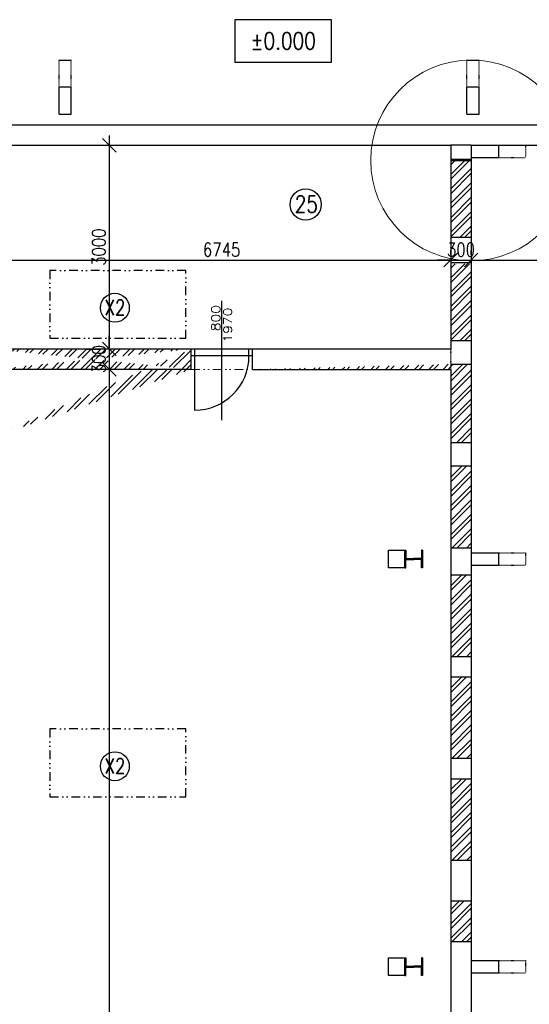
# Model space of a CAD drawing. Header units: millimetres. Extents: x -637441 to -130928, y -380379 to -53767.
# Tile 69 of 193: x -587601 to -580102, y -154813 to -140320. Entities that reach past the tile are written whole.
import ezdxf
from ezdxf.enums import TextEntityAlignment as Align

# ---------------------------------------------------------------- set-up
doc = ezdxf.new("R2010")
doc.units = ezdxf.units.MM
doc.header["$LTSCALE"] = 10
for name, pattern in [('ACAD_ISO03W100', [30, 12, -18]), ('DIVIDE', [31.75, 12.7, -6.35, 0, -6.35, 0, -6.35]), ('DĚLICÍ', [31.75, 12.7, -6.35, 0, -6.35, 0, -6.35])]:
    doc.linetypes.add(name, pattern=pattern)
for name, color, linetype in [('CK_LEVEL_1', 7, 'Continuous'), ('CKDVERE_POPIS', 7, 'Continuous'), ('I', 3, 'Continuous'), ('Kóty', 7, 'Continuous'), ('Rozhraní materiálů', 7, 'Continuous'), ('SLABĚ', 7, 'Continuous'), ('ZDIVO', 6, 'Continuous'), ('ŠRAFY', 252, 'Continuous')]:
    doc.layers.add(name, color=color, linetype=linetype)
for name, color, linetype, lineweight in [('CKKOTY', 7, 'Continuous', 25), ('CKSTENY_SRAF', 1, 'Continuous', 18), ('CKTEXTY_MALE', 7, 'Continuous', 25)]:
    doc.layers.add(name, color=color, linetype=linetype, lineweight=lineweight)
doc.styles.get("Standard").update_dxf_attribs({"font": 'simplex.shx', "width": 0.8})
doc.dimstyles.new('Kopie z cadkon', dxfattribs={"dimscale": 100, "dimtxt": 2.5, "dimasz": 2.5, "dimexe": 1.768, "dimexo": 5, "dimgap": 0.666, "dimtad": 1, "dimdec": 0, "dimrnd": 1, "dimdsep": 46, "dimtxsty": 'Standard', "dimblk1": 'OBLIQUE', "dimblk2": 'OBLIQUE', "dimsah": 1, "dimcen": 2, "dimdle": 1.8, "dimazin": 2, "dimtfac": 0.75, "dimtdec": 0, "dimtix": 1, "dimtmove": 2, "dimatfit": 3, "dimfxl": 1, "dimtolj": 1, "dimtzin": 0, "dimarcsym": 0})
pattern_1 = [(45, (-363831.58, -53725.15), (-106.06602, 106.06602), []), (45, (-363760.87, -53725.15), (-106.06602, 106.06602), [])]

# ---------------------------------------------------------------- blocks, each defined once
blk = doc.blocks.new('_OBLIQUE')
at = {"color": 0, "linetype": 'ByBlock'}
blk.add_line((-0.5, -0.5), (0.5, 0.5), dxfattribs=at)
blk = doc.blocks.new('*D706')
at = {"layer": 'CKKOTY', "color": 0, "lineweight": -2}
for p, q in [((-581257, -143776), (-581257, -143718)), ((-588146, -143859), (-581113, -143859)), ((-588002, -144132), (-588002, -144001))]:
    blk.add_line(p, q, dxfattribs=at)
at = {"layer": 'DEFPOINTS', "color": 0}
for p in [(-588002, -143732), (-581257, -143859), (-581257, -144176)]:
    blk.add_point(p, dxfattribs=at)
at = {"layer": 'CKKOTY', "color": 0, "lineweight": -2, "xscale": 200, "yscale": 200, "zscale": 200, "rotation": 180}
blk.add_blockref('_OBLIQUE', (-588002, -143859), dxfattribs=at)
at = {"layer": 'CKKOTY', "color": 0, "lineweight": -2, "xscale": 200, "yscale": 200, "zscale": 200}
blk.add_blockref('_OBLIQUE', (-581257, -143859), dxfattribs=at)
at = {"layer": 'CKKOTY', "color": 0, "insert": (-584629, -143706), "char_height": 200, "attachment_point": 5}
blk.add_mtext('\\A1;6745', dxfattribs=at)
blk = doc.blocks.new('*D707')
at = {"layer": 'CKKOTY', "color": 0, "lineweight": -2}
for p, q in [((-581257, -143776), (-581257, -143718)), ((-580957, -143776), (-580957, -143718)), ((-581257, -143859), (-581457, -143859)), ((-581257, -143859), (-580957, -143859)), ((-580957, -143859), (-580757, -143859))]:
    blk.add_line(p, q, dxfattribs=at)
at = {"layer": 'DEFPOINTS', "color": 0}
for p in [(-580957, -143859), (-581257, -144176), (-580957, -144176)]:
    blk.add_point(p, dxfattribs=at)
at = {"layer": 'CKKOTY', "color": 0, "lineweight": -2, "xscale": 200, "yscale": 200, "zscale": 200}
blk.add_blockref('_OBLIQUE', (-581257, -143859), dxfattribs=at)
at = {"layer": 'CKKOTY', "color": 0, "lineweight": -2, "xscale": 200, "yscale": 200, "zscale": 200, "rotation": 180}
blk.add_blockref('_OBLIQUE', (-580957, -143859), dxfattribs=at)
at = {"layer": 'CKKOTY', "color": 0, "insert": (-581107, -143706), "char_height": 200, "attachment_point": 5}
blk.add_mtext('\\A1;300', dxfattribs=at)
blk = doc.blocks.new('*D708')
at = {"layer": 'CKKOTY', "color": 0, "lineweight": -2}
for p, q in [((-580957, -143776), (-580957, -143718)), ((-581101, -143859), (-562813, -143859)), ((-562957, -144213), (-562957, -144001))]:
    blk.add_line(p, q, dxfattribs=at)
at = {"layer": 'DEFPOINTS', "color": 0}
for p in [(-562957, -143813), (-562957, -143859), (-580957, -144176)]:
    blk.add_point(p, dxfattribs=at)
at = {"layer": 'CKKOTY', "color": 0, "lineweight": -2, "xscale": 200, "yscale": 200, "zscale": 200, "rotation": 180}
blk.add_blockref('_OBLIQUE', (-580957, -143859), dxfattribs=at)
at = {"layer": 'CKKOTY', "color": 0, "lineweight": -2, "xscale": 200, "yscale": 200, "zscale": 200}
blk.add_blockref('_OBLIQUE', (-562957, -143859), dxfattribs=at)
at = {"layer": 'CKKOTY', "color": 0, "insert": (-571957, -143706), "char_height": 200, "attachment_point": 5}
blk.add_mtext('\\A1;18000', dxfattribs=at)
blk = doc.blocks.new('*D718')
at = {"layer": 'CKKOTY', "color": 0, "lineweight": -2}
for p, q in [((-586283, -142024), (-586283, -145312)), ((-586632, -142168), (-586424, -142168)), ((-586632, -145168), (-586424, -145168))]:
    blk.add_line(p, q, dxfattribs=at)
at = {"layer": 'DEFPOINTS', "color": 0}
for p in [(-586232, -142168), (-586283, -145168), (-586232, -145168)]:
    blk.add_point(p, dxfattribs=at)
at = {"layer": 'CKKOTY', "color": 0, "lineweight": -2, "xscale": 200, "yscale": 200, "zscale": 200}
for p, rotation in [((-586283, -142168), 90), ((-586283, -145168), 270)]:
    blk.add_blockref('_OBLIQUE', p, dxfattribs=dict(at, rotation=rotation))
at = {"layer": 'CKKOTY', "color": 0, "insert": (-586436, -143668), "char_height": 200, "attachment_point": 5, "rotation": 90}
blk.add_mtext('\\A1;3000', dxfattribs=at)
blk = doc.blocks.new('*D719')
at = {"layer": 'CKKOTY', "color": 0, "lineweight": -2}
for p, q in [((-586283, -145168), (-586283, -144968)), ((-586632, -145168), (-586424, -145168)), ((-586283, -145168), (-586283, -145468)), ((-586456, -145468), (-586424, -145468)), ((-586283, -145468), (-586283, -145668))]:
    blk.add_line(p, q, dxfattribs=at)
at = {"layer": 'DEFPOINTS', "color": 0}
for p in [(-586232, -145168), (-586283, -145468), (-586056, -145468)]:
    blk.add_point(p, dxfattribs=at)
at = {"layer": 'CKKOTY', "color": 0, "lineweight": -2, "xscale": 200, "yscale": 200, "zscale": 200}
for p, rotation in [((-586283, -145168), 270), ((-586283, -145468), 90)]:
    blk.add_blockref('_OBLIQUE', p, dxfattribs=dict(at, rotation=rotation))
at = {"layer": 'CKKOTY', "color": 0, "insert": (-586436, -145318), "char_height": 200, "attachment_point": 5, "rotation": 90}
blk.add_mtext('\\A1;300', dxfattribs=at)
blk = doc.blocks.new('*D720')
at = {"layer": 'CKKOTY', "color": 0, "lineweight": -2}
for p, q in [((-586283, -145324), (-586283, -172491)), ((-586456, -145468), (-586424, -145468)), ((-586537, -172347), (-586424, -172347))]:
    blk.add_line(p, q, dxfattribs=at)
at = {"layer": 'DEFPOINTS', "color": 0}
for p in [(-586056, -145468), (-586283, -172347), (-586137, -172347)]:
    blk.add_point(p, dxfattribs=at)
at = {"layer": 'CKKOTY', "color": 0, "lineweight": -2, "xscale": 200, "yscale": 200, "zscale": 200}
for p, rotation in [((-586283, -145468), 90), ((-586283, -172347), 270)]:
    blk.add_blockref('_OBLIQUE', p, dxfattribs=dict(at, rotation=rotation))
at = {"layer": 'CKKOTY', "color": 0, "insert": (-586436, -158907), "char_height": 200, "attachment_point": 5, "rotation": 90}
blk.add_mtext('\\A1;26880', dxfattribs=at)
blk = doc.blocks.new('ckheight')
at = {"color": 0, "linetype": 'ByBlock'}
blk.add_lwpolyline([(-28.45, 12.5), (-28.45, -12.5), (28.45, -12.5), (28.45, 12.5)], close=True, dxfattribs=at)
at = {"width": 0.8}
blk.add_attdef('VÝŠKA', text='', height=10, dxfattribs=at).set_placement((0, 0), align=Align.MIDDLE)

msp = doc.modelspace()

# ---------------------------------------------------------------- hatches: boundary and pattern name
at = {"layer": 'CKSTENY_SRAF'}
h = msp.add_hatch(dxfattribs=at)
h.set_pattern_fill('ZDIVO-OBECNE', color=256, scale=50, style=0)
h.set_pattern_definition([(45, (-359566.98, 0), (-106.06602, 106.06602), []), (45, (-359496.27, 0), (-106.06602, 106.06602), [])])
h.paths.add_polyline_path([(-588301.726, -147963.99), (-588001.726, -147963.99), (-588001.726, -149463.99), (-588301.726, -149463.99)])
h.paths.add_polyline_path([(-588301.726, -150963.99), (-588001.726, -150963.99), (-588001.726, -152463.99), (-588301.726, -152463.99)])
h.paths.add_polyline_path([(-588301.726, -153963.99), (-588001.726, -153963.99), (-588001.726, -156463.99), (-588301.726, -156463.99)])
edge = h.paths.add_edge_path()
edge.add_line((-588001.726, -142169.121), (-588301.726, -142169.121))
edge.add_line((-588301.726, -142169.121), (-588301.726, -146463.99))
edge.add_line((-588001.726, -142169.121), (-588001.726, -145167.583))
edge.add_line((-588001.726, -145467.963), (-588001.726, -146463.99))
edge.add_line((-585076.825, -145167.787), (-588001.726, -145167.583))
edge.add_line((-585076.846, -145467.283), (-588001.726, -145467.963))
edge.add_line((-588301.726, -146463.99), (-588001.726, -146463.99))
edge.add_line((-585076.846, -145467.787), (-585076.825, -145167.787))
h = msp.add_hatch(dxfattribs=at)
h.set_pattern_fill('ZDIVO-OBECNE', color=256, scale=50, style=0)
h.set_pattern_definition(pattern_1)
h.paths.add_polyline_path([(-581256.864, -142391.99), (-580956.864, -142391.99), (-580956.864, -143521.99), (-581256.864, -143521.99)])
h = msp.add_hatch(dxfattribs=at)
h.set_pattern_fill('ZDIVO-OBECNE', color=256, scale=50, style=0)
h.set_pattern_definition([(45, (-363831.58, -55245.15), (-106.06602, 106.06602), []), (45, (-363760.87, -55245.15), (-106.06602, 106.06602), [])])
h.paths.add_polyline_path([(-581256.864, -143911.99), (-580956.864, -143911.99), (-580956.864, -145041.99), (-581256.864, -145041.99)])
h = msp.add_hatch(dxfattribs=at)
h.set_pattern_fill('ZDIVO-OBECNE', color=256, scale=50, style=0)
h.set_pattern_definition(pattern_1)
edge = h.paths.add_edge_path()
edge.add_line((-581256.864, -145168.052), (-584176.825, -145167.849))
edge.add_line((-584176.846, -145467.912), (-581256.864, -145467.912))
edge.add_line((-581256.864, -145391.99), (-581256.848, -145168.052))
edge.add_line((-581256.864, -145467.912), (-581256.864, -145391.99))
edge.add_line((-584176.846, -145467.849), (-584176.825, -145167.846))
h = msp.add_hatch(dxfattribs=at)
h.set_pattern_fill('ZDIVO-OBECNE', color=256, scale=50, style=0)
h.set_pattern_definition(pattern_1)
h.paths.add_polyline_path([(-580956.864, -145391.99), (-581256.864, -145391.99), (-581256.864, -146541.99), (-580956.864, -146541.99)])
h = msp.add_hatch(dxfattribs=at)
h.set_pattern_fill('ZDIVO-OBECNE', color=256, scale=50, style=0)
h.set_pattern_definition(pattern_1)
h.paths.add_polyline_path([(-581256.864, -146891.99), (-580956.864, -146891.99), (-580956.864, -148091.99), (-581256.864, -148091.99)])
h = msp.add_hatch(dxfattribs=at)
h.set_pattern_fill('ZDIVO-OBECNE', color=256, scale=50, style=0)
h.set_pattern_definition([(45, (-363831.58, -55325.15), (-106.06602, 106.06602), []), (45, (-363760.87, -55325.15), (-106.06602, 106.06602), [])])
h.paths.add_polyline_path([(-581256.864, -148491.99), (-580956.864, -148491.99), (-580956.864, -149691.99), (-581256.864, -149691.99)])
h = msp.add_hatch(dxfattribs=at)
h.set_pattern_fill('ZDIVO-OBECNE', color=256, scale=50, style=0)
h.set_pattern_definition([(45, (-363831.58, -56825.15), (-106.06602, 106.06602), []), (45, (-363760.87, -56825.15), (-106.06602, 106.06602), [])])
h.paths.add_polyline_path([(-581256.864, -149991.99), (-580956.864, -149991.99), (-580956.864, -151191.99), (-581256.864, -151191.99)])
h = msp.add_hatch(dxfattribs=at)
h.set_pattern_fill('ZDIVO-OBECNE', color=256, scale=50, style=0)
h.set_pattern_definition([(45, (-363831.58, -58325.15), (-106.06602, 106.06602), []), (45, (-363760.87, -58325.15), (-106.06602, 106.06602), [])])
h.paths.add_polyline_path([(-581256.864, -151491.99), (-580956.864, -151491.99), (-580956.864, -152691.99), (-581256.864, -152691.99)])
h = msp.add_hatch(dxfattribs=at)
h.set_pattern_fill('ZDIVO-OBECNE', color=256, scale=50, style=0)
h.set_pattern_definition(pattern_1)
h.paths.add_polyline_path([(-581256.864, -153290.622), (-580956.864, -153290.622), (-580956.864, -153890.622), (-581256.864, -153890.622)])

# ---------------------------------------------------------------- linework, layer by layer
at = {"layer": 'CK_LEVEL_1', "color": 6, "linetype": 'Continuous'}
for p, q in [((-585076.825, -145167.787), (-588001.726, -145167.583)), ((-585076.846, -145467.787), (-585076.825, -145167.787)), ((-584176.846, -145467.849), (-584176.825, -145167.846)), ((-581256.864, -145168.052), (-584176.825, -145167.849)), ((-585076.846, -145467.283), (-588001.726, -145467.963)), ((-584176.846, -145467.912), (-581256.864, -145467.912))]:
    msp.add_line(p, q, dxfattribs=at)
at = {"layer": 'CK_LEVEL_1', "color": 7, "linetype": 'Continuous'}
for p, q in [((-584176.825, -145167.849), (-585076.825, -145167.787)), ((-585026.825, -145167.79), (-585026.888, -146068.79)), ((-585026.825, -145167.79), (-585026.888, -146068.79)), ((-584226.832, -145268.846), (-584226.825, -145167.846)), ((-584176.832, -145268.849), (-585076.832, -145268.787))]:
    msp.add_line(p, q, dxfattribs=at)
msp.add_arc((-585026.832, -145268.79), 800, 269.9960211, 359.9960211, dxfattribs=at)
msp.add_arc((-585026.832, -145268.79), 800, 269.9960211, 359.9960211, dxfattribs=at)
at = {"layer": 'CKSTENY_SRAF'}
for p, q in [((-581256.864, -145391.99), (-581256.848, -145168.052)), ((-581256.864, -145467.912), (-581256.864, -145391.99))]:
    msp.add_line(p, q, dxfattribs=at)
at = {"layer": 'CKSTENY_SRAF', "color": 7, "linetype": 'DIVIDE'}
msp.add_line((-585076.846, -145467.283), (-584176.846, -145467.912), dxfattribs=at)
at = {"layer": 'CKSTENY_SRAF'}
for points in [[(-581256.864, -142391.99), (-580956.864, -142391.99), (-580956.864, -143521.99), (-581256.864, -143521.99)], [(-580956.864, -145391.99), (-581256.864, -145391.99), (-581256.864, -146541.99), (-580956.864, -146541.99)], [(-581256.864, -146891.99), (-580956.864, -146891.99), (-580956.864, -148091.99), (-581256.864, -148091.99)], [(-581256.864, -153290.622), (-580956.864, -153290.622), (-580956.864, -153890.622), (-581256.864, -153890.622)]]:
    msp.add_lwpolyline(points, close=True, dxfattribs=at)
at = {"layer": 'CKSTENY_SRAF', "color": 7}
msp.add_circle((-580956.864, -142391.99), 1477.631, dxfattribs=at)
at = {"layer": 'CKTEXTY_MALE', "linetype": 'DĚLICÍ'}
for points in [[(-585156.864, -144010.133), (-587156.864, -144010.133), (-587156.864, -145010.133), (-585156.864, -145010.133)], [(-585156.864, -150759.121), (-587156.864, -150759.121), (-587156.864, -151759.121), (-585156.864, -151759.121)]]:
    msp.add_lwpolyline(points, close=True, dxfattribs=at)
at = {"layer": 'CKTEXTY_MALE', "color": 7}
msp.add_circle((-583392.337, -143040.112), 229.355, dxfattribs=at)
at = {"layer": 'CKTEXTY_MALE'}
for centre in [(-586200.54, -144560.246), (-586200.54, -151309.233)]:
    msp.add_circle(centre, 212.778, dxfattribs=at)
at = {"layer": 'I'}
for points in [[(-581931.864, -148127.342), (-581931.864, -148387.342), (-581917.864, -148387.342), (-581917.864, -148264.342), (-581801.864, -148264.342)], [(-581931.864, -148387.342), (-581931.864, -148127.342), (-581917.864, -148127.342), (-581917.864, -148250.342), (-581801.864, -148250.342)], [(-581931.864, -148127.342), (-581931.864, -148387.342), (-581917.864, -148387.342), (-581917.864, -148264.342), (-581801.864, -148264.342)], [(-581931.864, -148387.342), (-581931.864, -148127.342), (-581917.864, -148127.342), (-581917.864, -148250.342), (-581801.864, -148250.342)], [(-581671.864, -148127.342), (-581671.864, -148387.342), (-581685.864, -148387.342), (-581685.864, -148264.342), (-581801.864, -148264.342)], [(-581671.864, -148387.342), (-581671.864, -148127.342), (-581685.864, -148127.342), (-581685.864, -148250.342), (-581801.864, -148250.342)], [(-581671.864, -148127.342), (-581671.864, -148387.342), (-581685.864, -148387.342), (-581685.864, -148264.342), (-581801.864, -148264.342)], [(-581671.864, -148387.342), (-581671.864, -148127.342), (-581685.864, -148127.342), (-581685.864, -148250.342), (-581801.864, -148250.342)], [(-581931.864, -154127.342), (-581931.864, -154387.342), (-581917.864, -154387.342), (-581917.864, -154264.342), (-581801.864, -154264.342)], [(-581931.864, -154387.342), (-581931.864, -154127.342), (-581917.864, -154127.342), (-581917.864, -154250.342), (-581801.864, -154250.342)], [(-581931.864, -154127.342), (-581931.864, -154387.342), (-581917.864, -154387.342), (-581917.864, -154264.342), (-581801.864, -154264.342)], [(-581931.864, -154387.342), (-581931.864, -154127.342), (-581917.864, -154127.342), (-581917.864, -154250.342), (-581801.864, -154250.342)], [(-581671.864, -154127.342), (-581671.864, -154387.342), (-581685.864, -154387.342), (-581685.864, -154264.342), (-581801.864, -154264.342)], [(-581671.864, -154387.342), (-581671.864, -154127.342), (-581685.864, -154127.342), (-581685.864, -154250.342), (-581801.864, -154250.342)], [(-581671.864, -154127.342), (-581671.864, -154387.342), (-581685.864, -154387.342), (-581685.864, -154264.342), (-581801.864, -154264.342)], [(-581671.864, -154387.342), (-581671.864, -154127.342), (-581685.864, -154127.342), (-581685.864, -154250.342), (-581801.864, -154250.342)]]:
    msp.add_lwpolyline(points, dxfattribs=at)
at = {"layer": 'Kóty', "ltscale": 50}
msp.add_line((-584626.828, -146214.097), (-584626.871, -144458.191), dxfattribs=at)
at = {"layer": 'Rozhraní materiálů', "color": 6}
msp.add_line((-581256.864, -146588.99), (-581256.864, -146891.99), dxfattribs=at)
at = {"layer": 'SLABĚ', "linetype": 'ACAD_ISO03W100', "ltscale": 0.05}
for p, q in [((-587021.864, -141309.121), (-587021.864, -140909.121)), ((-586841.864, -141309.121), (-586841.864, -140909.121)), ((-581021.864, -141309.121), (-581021.864, -140909.121)), ((-581021.864, -141309.121), (-581021.864, -140909.121)), ((-581021.864, -141309.121), (-581021.864, -140909.121)), ((-580841.864, -141309.121), (-580841.864, -140909.121)), ((-580841.864, -141309.121), (-580841.864, -140909.121)), ((-580841.864, -141309.121), (-580841.864, -140909.121)), ((-580156.864, -142169.121), (-580156.864, -142349.121)), ((-580156.864, -142169.121), (-580156.864, -142349.121)), ((-580556.864, -142349.121), (-580156.864, -142349.121)), ((-580556.864, -142349.121), (-580156.864, -142349.121)), ((-580556.864, -148169.121), (-580156.864, -148169.121)), ((-580156.864, -148169.121), (-580156.864, -148349.121)), ((-580556.864, -148349.121), (-580156.864, -148349.121)), ((-580556.864, -154169.121), (-580156.864, -154169.121)), ((-580156.864, -154169.121), (-580156.864, -154349.121)), ((-580556.864, -154349.121), (-580156.864, -154349.121))]:
    msp.add_line(p, q, dxfattribs=at)
at = {"layer": 'SLABĚ'}
for p, q in [((-587021.864, -140915.789), (-586841.864, -140915.789)), ((-581021.864, -140915.789), (-580841.864, -140915.789)), ((-587021.864, -141309.121), (-586841.864, -141309.121)), ((-587021.864, -141709.121), (-587021.864, -141309.121)), ((-586841.864, -141709.121), (-586841.864, -141309.121)), ((-581021.864, -141309.121), (-580841.864, -141309.121)), ((-581021.864, -141709.121), (-581021.864, -141309.121)), ((-581021.864, -141309.121), (-580841.864, -141309.121)), ((-581021.864, -141709.121), (-581021.864, -141309.121)), ((-581021.864, -141309.121), (-580841.864, -141309.121)), ((-581021.864, -141709.121), (-581021.864, -141309.121)), ((-580841.864, -141709.121), (-580841.864, -141309.121)), ((-580841.864, -141709.121), (-580841.864, -141309.121)), ((-580841.864, -141709.121), (-580841.864, -141309.121)), ((-587021.864, -141709.121), (-586841.864, -141709.121)), ((-581021.864, -141709.121), (-580841.864, -141709.121)), ((-581021.864, -141709.121), (-580841.864, -141709.121)), ((-581021.864, -141709.121), (-580841.864, -141709.121)), ((-580556.864, -142169.121), (-580556.864, -142349.121)), ((-580956.864, -142349.121), (-580556.864, -142349.121)), ((-580956.864, -142349.121), (-580556.864, -142349.121)), ((-580956.864, -148169.121), (-580556.864, -148169.121)), ((-580556.864, -148169.121), (-580556.864, -148349.121)), ((-580956.864, -148349.121), (-580556.864, -148349.121)), ((-580956.864, -154169.121), (-580556.864, -154169.121)), ((-580556.864, -154169.121), (-580556.864, -154349.121)), ((-580956.864, -154349.121), (-580556.864, -154349.121))]:
    msp.add_line(p, q, dxfattribs=at)
at = {"layer": 'SLABĚ', "color": 6}
for p, q in [((-581256.864, -142371.99), (-581256.864, -143521.99)), ((-580956.864, -142371.99), (-580956.864, -143521.99)), ((-581256.864, -143891.99), (-581256.864, -145041.99)), ((-580956.864, -143891.99), (-580956.864, -145041.99)), ((-581256.864, -145467.912), (-581256.864, -146541.99)), ((-580956.864, -145391.99), (-580956.864, -146541.99)), ((-581256.864, -146891.99), (-581256.864, -148091.99)), ((-580956.864, -146888.99), (-580956.864, -148091.99)), ((-581256.864, -148491.99), (-581256.864, -149691.99)), ((-580956.864, -148491.99), (-580956.864, -149691.99)), ((-581256.864, -149991.99), (-581256.864, -151191.99)), ((-580956.864, -149991.99), (-580956.864, -151191.99)), ((-581256.864, -151491.99), (-581256.864, -152691.99)), ((-580956.864, -151491.99), (-580956.864, -152691.99)), ((-581256.864, -153290.622), (-581256.864, -153890.622)), ((-580956.864, -153290.622), (-580956.864, -153890.622))]:
    msp.add_line(p, q, dxfattribs=at)
at = {"layer": 'SLABĚ'}
for points in [[(-582171.864, -148127.342), (-581931.864, -148127.342), (-581931.864, -148387.342), (-582171.864, -148387.342)], [(-582171.864, -148127.342), (-581931.864, -148127.342), (-581931.864, -148387.342), (-582171.864, -148387.342)], [(-582171.864, -154127.342), (-581931.864, -154127.342), (-581931.864, -154387.342), (-582171.864, -154387.342)], [(-582171.864, -154127.342), (-581931.864, -154127.342), (-581931.864, -154387.342), (-582171.864, -154387.342)]]:
    msp.add_lwpolyline(points, close=True, dxfattribs=at)
at = {"layer": 'ZDIVO'}
for p, q in [((-588301.726, -141869.121), (-577523.098, -141869.121)), ((-588001.726, -142169.121), (-581256.864, -142169.121)), ((-581847.399, -142169.121), (-581256.864, -142169.121)), ((-581847.399, -142169.121), (-581256.864, -142169.121)), ((-581256.864, -142169.121), (-581256.864, -142371.99)), ((-581256.864, -142169.121), (-581256.864, -142391.99)), ((-580956.864, -142169.121), (-580956.864, -142371.99)), ((-580956.864, -142169.121), (-580956.864, -142349.121)), ((-580956.864, -142169.121), (-580556.864, -142169.121)), ((-580956.864, -142169.121), (-580956.864, -142391.99)), ((-580956.864, -142169.121), (-580956.864, -142349.121)), ((-580956.864, -142169.121), (-580556.864, -142169.121)), ((-580956.864, -142169.121), (-573756.864, -142169.121)), ((-580556.864, -142169.121), (-580556.864, -142349.121)), ((-580556.864, -142169.121), (-580156.864, -142169.121)), ((-580556.864, -142169.121), (-580156.864, -142169.121)), ((-581256.864, -143521.99), (-581256.864, -143891.99)), ((-580956.864, -143521.99), (-580956.864, -143891.99)), ((-581256.864, -145041.99), (-580956.864, -145041.99)), ((-581256.864, -145041.99), (-581256.864, -145168.052)), ((-580956.864, -145041.99), (-580956.864, -145391.99)), ((-581256.864, -146541.99), (-581256.864, -146588.99)), ((-580956.864, -146541.99), (-580956.864, -146888.99)), ((-581256.864, -148091.99), (-581256.864, -148491.99)), ((-580956.864, -148091.99), (-580956.864, -148209.121)), ((-580956.864, -148169.121), (-580956.864, -148349.121)), ((-580956.864, -148309.121), (-580956.864, -148491.99)), ((-581256.864, -149691.99), (-581256.864, -149991.99)), ((-580956.864, -149691.99), (-580956.864, -149991.99)), ((-581256.864, -151191.99), (-581256.864, -151491.99)), ((-580956.864, -151191.99), (-580956.864, -151491.99)), ((-581256.864, -152691.99), (-581256.864, -153290.622)), ((-580956.864, -152691.99), (-580956.864, -153290.622)), ((-581256.864, -153890.622), (-581256.864, -155418.728)), ((-580956.864, -153890.622), (-580956.864, -155418.728)), ((-580956.864, -154169.121), (-580956.864, -154349.121))]:
    msp.add_line(p, q, dxfattribs=at)
at = {"layer": 'ZDIVO', "color": 7}
for p, q in [((-581256.864, -142371.99), (-580956.864, -142371.99)), ((-581256.864, -142391.99), (-580956.864, -142391.99)), ((-581256.864, -143521.99), (-580956.864, -143521.99)), ((-581256.864, -143891.99), (-580956.864, -143891.99)), ((-581256.864, -145391.99), (-580956.864, -145391.99)), ((-581256.864, -146541.99), (-580956.864, -146541.99)), ((-581256.864, -146888.99), (-580956.864, -146888.99)), ((-581256.864, -148091.99), (-580956.864, -148091.99)), ((-581256.864, -148491.99), (-580956.864, -148491.99)), ((-581256.864, -149691.99), (-580956.864, -149691.99)), ((-581043.343, -149691.99), (-580956.864, -149691.99)), ((-581256.864, -149991.99), (-580956.864, -149991.99)), ((-581256.864, -151191.99), (-580956.864, -151191.99)), ((-581256.864, -151491.99), (-580956.864, -151491.99)), ((-581256.864, -152691.99), (-580956.864, -152691.99)), ((-581256.864, -153290.622), (-580956.864, -153290.622)), ((-581256.864, -153890.622), (-580956.864, -153890.622))]:
    msp.add_line(p, q, dxfattribs=at)
at = {"layer": 'ŠRAFY', "color": 7}
msp.add_line((-580956.864, -142169.121), (-581256.864, -142169.121), dxfattribs=at)

# ---------------------------------------------------------------- block references
at = {"layer": 'CKKOTY', "xscale": 25, "yscale": 25, "zscale": 25}
msp.add_blockref('ckheight', (-583722.244, -140632.533), dxfattribs=at).add_auto_attribs({'VÝŠKA': '%%p0.000'})

# ---------------------------------------------------------------- texts
at = {"layer": 'CKDVERE_POPIS', "width": 1.2}
msp.add_text('  800', height=125, rotation=90, dxfattribs=at).set_placement((-584651.871, -144815.678), align=Align.CENTER)
msp.add_text('1970', height=125, rotation=90, dxfattribs=at).set_placement((-584601.871, -144815.678), align=Align.TOP_CENTER)
at = {"layer": 'CKTEXTY_MALE', "color": 7, "width": 0.8}
msp.add_text('25', height=250, dxfattribs=at).set_placement((-583554.084, -143160.475))
at = {"layer": 'CKTEXTY_MALE', "width": 0.8}
for p in [(-586353.348, -144668.583), (-586353.348, -151417.57)]:
    msp.add_text('X2', height=225, dxfattribs=at).set_placement(p)

# ---------------------------------------------------------------- dimensions: what is measured, and where the dimension line sits
at = {"layer": 'CKKOTY'}
for base, p1, p2, picture, middle in [((-586282.932, -145167.706), (-586231.718, -142167.706), (-586231.926, -145167.706), '*D718', (-586436.212, -143667.706)), ((-586282.932, -145467.511), (-586231.926, -145167.706), (-586056.117, -145467.511), '*D719', (-586436.212, -145317.609)), ((-586282.931, -172347.369), (-586056.117, -145467.511), (-586136.563, -172347.369), '*D720', (-586436.211, -158907.44))]:
    dim = msp.add_linear_dim(base=base, p1=p1, p2=p2, angle=90, dimstyle='Kopie z cadkon', override={"dimscale": 80}, dxfattribs=at)
    dim.commit()
    dim.dimension.update_dxf_attribs({"geometry": picture, "text_midpoint": middle})
for base, p1, p2, picture, middle in [((-581256.864, -143859.121), (-588001.726, -143731.736), (-581256.864, -144176.286), '*D706', (-584629.295, -143705.841)), ((-580956.864, -143859.121), (-581256.864, -144176.286), (-580956.864, -144176.286), '*D707', (-581106.864, -143705.841)), ((-562956.864, -143859.121), (-580956.864, -144176.286), (-562956.864, -143813.08), '*D708', (-571956.864, -143705.841))]:
    dim = msp.add_linear_dim(base=base, p1=p1, p2=p2, dimstyle='Kopie z cadkon', override={"dimscale": 80}, dxfattribs=at)
    dim.commit()
    dim.dimension.update_dxf_attribs({"geometry": picture, "text_midpoint": middle})

doc.saveas('drawing.dxf')
